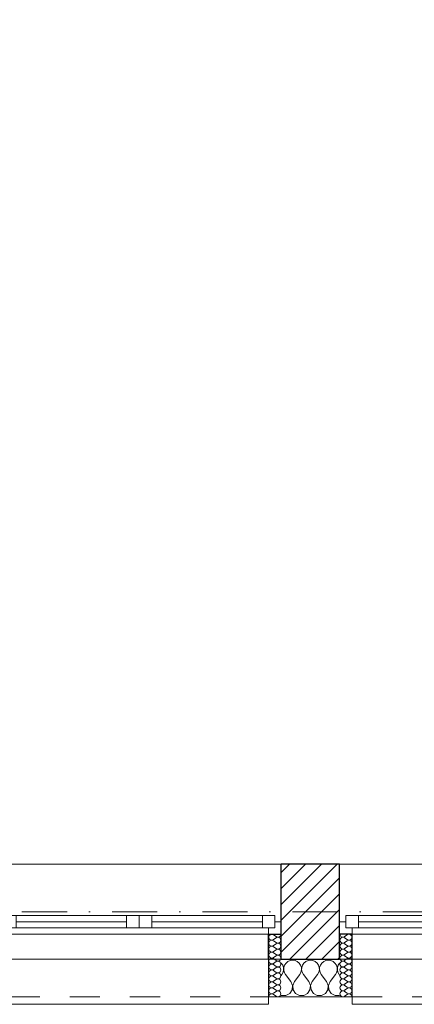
# Model space of a CAD drawing. Header units: millimetres. Extents: x 172139 to 266886, y 89525 to 138225.
# Tile 39 of 72: x 205267 to 206843, y 106825 to 110758. Entities that reach past the tile are written whole.
import ezdxf

# ---------------------------------------------------------------- set-up
doc = ezdxf.new("R2010")
doc.units = ezdxf.units.MM
doc.header["$MEASUREMENT"] = 0
doc.linetypes.add('Kropki i Kreski', pattern=[360, 180, -90, 0, -90])
doc.linetypes.add('Przerywana', pattern=[240, 120, -120])
for name, color, linetype in [('Konstrukcja - Siatki mod', 7, 'Continuous'), ('KR_INW', 7, 'Continuous'), ('NAPIS_SODON', 7, 'Continuous'), ('Okna ArchiCADa', 7, 'Continuous')]:
    doc.layers.add(name, color=color, linetype=linetype)
doc.layers.add('Konstrukcja - Siatki mod_Nr_pióra__48', color=7, linetype='Continuous', lineweight=15, true_color=0xa80f02)
doc.layers.add('KR_INW_Nr_pióra__102', color=7, linetype='Continuous', lineweight=5, true_color=0xcccccc)
for name, color, linetype, lineweight in [('KR_INW_Nr_pióra__101', 252, 'Continuous', 5), ('KR_INW_Nr_pióra__27', 7, 'Continuous', 25), ('KR_INW_Nr_pióra__47', 7, 'Continuous', 15), ('NAPIS_SODON_Nr_pióra__1', 7, 'Continuous', 13), ('Okna ArchiCADa_Nr_pióra__1', 7, 'Continuous', 13), ('Okna ArchiCADa_Nr_pióra__27', 7, 'Continuous', 25)]:
    doc.layers.add(name, color=color, linetype=linetype, lineweight=lineweight)

# ---------------------------------------------------------------- blocks, each defined once
blk = doc.blocks.new('Strop_1', base_point=(179225, 121523.3))
at = {"layer": 'NAPIS_SODON_Nr_pióra__1', "linetype": 'Continuous', "flags": 128}
blk.add_lwpolyline([(179225, 121523.3), (179225.9, 107003.8), (250898.3, 107008.3), (250897.4, 121527.8)], close=True, dxfattribs=at)
blk = doc.blocks.new('*X159')
at = {"layer": 'KR_INW_Nr_pióra__102', "linetype": 'Continuous'}
for p, q in [((206312.1, 106989.9), (206311.2, 106990.7)), ((206317.7, 106981.8), (206312.1, 106989.9)), ((206320.8, 106972.5), (206317.7, 106981.8)), ((206321.3, 106962.6), (206320.8, 106972.5)), ((206322.1, 106972.5), (206321.6, 106962.6)), ((206325.2, 106981.8), (206322.1, 106972.5)), ((206330.8, 106989.9), (206325.2, 106981.8)), ((206338.4, 106996.2), (206330.8, 106989.9)), ((206347.4, 107000.2), (206338.4, 106996.2)), ((206357.1, 107001.6), (206347.4, 107000.2)), ((206366.9, 107000.2), (206357.1, 107001.6)), ((206375.9, 106996.2), (206366.9, 107000.2)), ((206383.5, 106989.9), (206375.9, 106996.2)), ((206389.1, 106981.8), (206383.5, 106989.9)), ((206392.2, 106972.5), (206389.1, 106981.8)), ((206392.7, 106962.6), (206392.2, 106972.5)), ((206393.5, 106972.5), (206393, 106962.6)), ((206396.6, 106981.8), (206393.5, 106972.5)), ((206402.2, 106989.9), (206396.6, 106981.8)), ((206409.8, 106996.2), (206402.2, 106989.9)), ((206418.8, 107000.2), (206409.8, 106996.2)), ((206428.6, 107001.6), (206418.8, 107000.2)), ((206438.3, 107000.2), (206428.6, 107001.6)), ((206447.3, 106996.2), (206438.3, 107000.2)), ((206454.9, 106989.9), (206447.3, 106996.2)), ((206460.5, 106981.8), (206454.9, 106989.9)), ((206463.7, 106972.5), (206460.5, 106981.8)), ((206464.1, 106962.6), (206463.7, 106972.5)), ((206464.9, 106972.5), (206464.4, 106962.6)), ((206468.1, 106981.8), (206464.9, 106972.5)), ((206473.6, 106989.9), (206468.1, 106981.8)), ((206481.2, 106996.2), (206473.6, 106989.9)), ((206490.2, 107000.2), (206481.2, 106996.2)), ((206500, 107001.6), (206490.2, 107000.2)), ((206509.8, 107000.2), (206500, 107001.6)), ((206518.8, 106996.2), (206509.8, 107000.2)), ((206526.4, 106989.9), (206518.8, 106996.2)), ((206531.9, 106981.8), (206526.4, 106989.9)), ((206535.1, 106972.5), (206531.9, 106981.8)), ((206535.6, 106962.6), (206535.1, 106972.5)), ((206536.3, 106972.5), (206535.9, 106962.6)), ((206539.5, 106981.8), (206536.3, 106972.5)), ((206544.8, 106989.5), (206539.5, 106981.8)), ((206311.2, 106940.3), (206314.3, 106944.4)), ((206314.3, 106944.4), (206319.1, 106953.1)), ((206319.1, 106953.1), (206321.3, 106962.6)), ((206321.6, 106962.6), (206323.8, 106953.1)), ((206323.8, 106953.1), (206328.6, 106944.4)), ((206350, 106915.9), (206328.6, 106944.4)), ((206364.3, 106915.9), (206385.7, 106944.4)), ((206385.7, 106944.4), (206390.5, 106953.1)), ((206390.5, 106953.1), (206392.7, 106962.6)), ((206393, 106962.6), (206395.2, 106953.1)), ((206395.2, 106953.1), (206400, 106944.4)), ((206421.4, 106915.9), (206400, 106944.4)), ((206435.7, 106915.9), (206457.1, 106944.4)), ((206457.1, 106944.4), (206461.9, 106953.1)), ((206461.9, 106953.1), (206464.1, 106962.6)), ((206464.4, 106962.6), (206466.7, 106953.1)), ((206466.7, 106953.1), (206471.4, 106944.4)), ((206492.9, 106915.9), (206471.4, 106944.4)), ((206507.1, 106915.9), (206528.6, 106944.4)), ((206528.6, 106944.4), (206533.3, 106953.1)), ((206533.3, 106953.1), (206535.6, 106962.6)), ((206535.9, 106962.6), (206538.1, 106953.1)), ((206538.1, 106953.1), (206542.9, 106944.4)), ((206544.8, 106941.9), (206542.9, 106944.4)), ((206356.7, 106899.8), (206350, 106915.9)), ((206355.1, 106882.5), (206356.7, 106899.8)), ((206364.3, 106915.9), (206357.6, 106899.8)), ((206357.6, 106899.8), (206359.2, 106882.5)), ((206428.2, 106899.8), (206421.4, 106915.9)), ((206426.5, 106882.5), (206428.2, 106899.8)), ((206435.7, 106915.9), (206429, 106899.8)), ((206429, 106899.8), (206430.6, 106882.5)), ((206499.6, 106899.8), (206492.9, 106915.9)), ((206497.9, 106882.5), (206499.6, 106899.8)), ((206507.1, 106915.9), (206500.4, 106899.8)), ((206500.4, 106899.8), (206502.1, 106882.5)), ((206311.2, 106860.6), (206312.7, 106859.8)), ((206312.7, 106859.8), (206330.1, 106859.8)), ((206330.1, 106859.8), (206345.5, 106868)), ((206345.5, 106868), (206355.1, 106882.5)), ((206359.2, 106882.5), (206368.8, 106868)), ((206368.8, 106868), (206384.2, 106859.8)), ((206384.2, 106859.8), (206401.6, 106859.8)), ((206401.6, 106859.8), (206416.9, 106868)), ((206416.9, 106868), (206426.5, 106882.5)), ((206430.6, 106882.5), (206440.3, 106868)), ((206440.3, 106868), (206455.6, 106859.8)), ((206455.6, 106859.8), (206473, 106859.8)), ((206473, 106859.8), (206488.3, 106868)), ((206488.3, 106868), (206497.9, 106882.5)), ((206502.1, 106882.5), (206511.7, 106868)), ((206511.7, 106868), (206527, 106859.8)), ((206527, 106859.8), (206544.4, 106859.8)), ((206544.4, 106859.8), (206544.8, 106860))]:
    blk.add_line(p, q, dxfattribs=at)
blk = doc.blocks.new('*X194')
at = {"layer": 'KR_INW_Nr_pióra__102', "linetype": 'Continuous'}
for p, q in [((206291, 107095.6), (206281.5, 107102.8)), ((206291, 107090.9), (206281.5, 107083.7)), ((206291, 107071.8), (206281.5, 107079)), ((206291, 107067), (206281.5, 107059.9)), ((206291, 107048), (206281.5, 107055.1)), ((206291, 107043.2), (206281.5, 107036.1)), ((206291, 107024.2), (206281.5, 107031.3)), ((206291, 107019.4), (206281.5, 107012.3)), ((206291, 107000.4), (206281.5, 107007.5)), ((206291, 106995.6), (206281.5, 106988.5)), ((206291, 106976.6), (206281.5, 106983.7)), ((206291, 106971.8), (206281.5, 106964.7)), ((206291, 106952.8), (206281.5, 106959.9)), ((206291, 106948), (206281.5, 106940.9)), ((206291, 106929), (206281.5, 106936.1)), ((206291, 106924.2), (206281.5, 106917)), ((206291, 106905.1), (206281.5, 106912.3)), ((206291, 106900.4), (206281.5, 106893.2)), ((206291, 106881.3), (206281.5, 106888.5)), ((206291, 106876.6), (206281.5, 106869.4)), ((206291, 106857.5), (206281.5, 106864.7))]:
    blk.add_line(p, q, dxfattribs=at)
for centre, start, end in [((206274.3, 107093.2), 53.1301, 180), ((206274.3, 107093.2), 180, 306.8699), ((206298.1, 107105.1), 233.1301, 0), ((206298.1, 107081.3), 233.1301, 126.8699), ((206274.3, 107069.4), 53.1301, 180), ((206274.3, 107069.4), 180, 306.8699), ((206274.3, 107045.6), 53.1301, 180), ((206298.1, 107057.5), 233.1301, 126.8699), ((206274.3, 107045.6), 180, 306.8699), ((206274.3, 107021.8), 53.1301, 180), ((206274.3, 107021.8), 180, 306.8699), ((206298.1, 107033.7), 233.1301, 126.8699), ((206298.1, 107009.9), 233.1301, 126.8699), ((206274.3, 106998), 53.1301, 180), ((206274.3, 106998), 180, 306.8699), ((206274.3, 106974.2), 53.1301, 180), ((206274.3, 106974.2), 180, 306.8699), ((206298.1, 106986.1), 233.1301, 126.8699), ((206298.1, 106962.3), 233.1301, 126.8699), ((206274.3, 106950.4), 53.1301, 180), ((206274.3, 106950.4), 180, 306.8699), ((206274.3, 106926.6), 53.1301, 180), ((206298.1, 106938.5), 233.1301, 126.8699), ((206274.3, 106926.6), 180, 306.8699), ((206274.3, 106902.8), 53.1301, 180), ((206274.3, 106902.8), 180, 306.8699), ((206298.1, 106914.7), 233.1301, 126.8699), ((206298.1, 106890.9), 233.1301, 126.8699), ((206274.3, 106879), 53.1301, 180), ((206274.3, 106879), 180, 306.8699), ((206274.3, 106855.1), 53.1301, 180), ((206298.1, 106867), 233.1301, 126.8699)]:
    blk.add_arc(centre, 11.9, start, end, dxfattribs=at)
blk = doc.blocks.new('*X195')
at = {"layer": 'KR_INW_Nr_pióra__102', "linetype": 'Continuous'}
for p, q in [((206565, 107095.6), (206574.5, 107102.8)), ((206565, 107090.9), (206574.5, 107083.7)), ((206565, 107071.8), (206574.5, 107079)), ((206565, 107067), (206574.5, 107059.9)), ((206565, 107048), (206574.5, 107055.1)), ((206565, 107043.2), (206574.5, 107036.1)), ((206565, 107024.2), (206574.5, 107031.3)), ((206565, 107019.4), (206574.5, 107012.3)), ((206565, 107000.4), (206574.5, 107007.5)), ((206565, 106995.6), (206574.5, 106988.5)), ((206565, 106976.6), (206574.5, 106983.7)), ((206565, 106971.8), (206574.5, 106964.7)), ((206565, 106952.8), (206574.5, 106959.9)), ((206565, 106948), (206574.5, 106940.9)), ((206565, 106929), (206574.5, 106936.1)), ((206565, 106924.2), (206574.5, 106917)), ((206565, 106905.1), (206574.5, 106912.3)), ((206565, 106900.4), (206574.5, 106893.2)), ((206565, 106881.3), (206574.5, 106888.5)), ((206565, 106876.6), (206574.5, 106869.4)), ((206565, 106857.5), (206574.5, 106864.7))]:
    blk.add_line(p, q, dxfattribs=at)
for centre, start, end in [((206557.9, 107105.1), 180, 306.8699), ((206557.9, 107081.3), 53.1301, 306.8699), ((206581.7, 107093.2), 0, 126.8699), ((206581.7, 107093.2), 233.1301, 0), ((206557.9, 107057.5), 53.1301, 306.8699), ((206581.7, 107069.4), 0, 126.8699), ((206581.7, 107069.4), 233.1301, 0), ((206581.7, 107045.6), 0, 126.8699), ((206557.9, 107033.7), 53.1301, 306.8699), ((206557.9, 107009.9), 53.1301, 306.8699), ((206581.7, 107045.6), 233.1301, 0), ((206581.7, 107021.8), 0, 126.8699), ((206581.7, 107021.8), 233.1301, 0), ((206557.9, 106986.1), 53.1301, 306.8699), ((206557.9, 106962.3), 53.1301, 306.8699), ((206581.7, 106998), 0, 126.8699), ((206581.7, 106998), 233.1301, 0), ((206581.7, 106974.2), 0, 126.8699), ((206581.7, 106974.2), 233.1301, 0), ((206557.9, 106938.5), 53.1301, 306.8699), ((206581.7, 106950.4), 0, 126.8699), ((206581.7, 106950.4), 233.1301, 0), ((206581.7, 106926.6), 0, 126.8699), ((206557.9, 106914.7), 53.1301, 306.8699), ((206557.9, 106890.9), 53.1301, 306.8699), ((206581.7, 106926.6), 233.1301, 0), ((206581.7, 106902.8), 0, 126.8699), ((206581.7, 106902.8), 233.1301, 0), ((206557.9, 106867), 53.1301, 306.8699), ((206581.7, 106879), 0, 126.8699), ((206581.7, 106879), 233.1301, 0), ((206581.7, 106855.1), 0, 126.8699)]:
    blk.add_arc(centre, 11.9, start, end, dxfattribs=at)
blk = doc.blocks.new('Okno dwuskrzydłowe 19_5')
at = {"layer": 'Okna ArchiCADa_Nr_pióra__1', "linetype": 'Continuous'}
for p, q in [((-566.8, 230), (566.8, 230)), ((-566.8, 0), (-541.8, 0)), ((-541.8, 25), (-491.8, 25)), ((-541.8, -25), (-541.8, 25)), ((-541.8, 0), (-541.8, -25)), ((-491.8, 25), (-50, 25)), ((-491.8, 25), (-491.8, -25)), ((-491.8, 25), (-50, 25)), ((-491.8, 0), (-50, 0)), ((-50, -25), (-50, 25)), ((-50, 25), (0, 25)), ((0, 25), (0, -25)), ((0, 25), (50, 25)), ((0, -25), (0, 25)), ((50, 25), (491.8, 25)), ((50, 25), (50, -25)), ((50, 25), (491.8, 25)), ((50, 0), (491.8, 0)), ((491.8, -25), (491.8, 25)), ((491.8, 25), (541.8, 25)), ((541.8, 25), (541.8, -25)), ((541.8, -25), (541.8, 0)), ((541.8, 0), (566.8, 0)), ((-541.8, -25), (-516.8, -25)), ((-491.8, -25), (-541.8, -25)), ((-516.8, -25), (-516.8, -50)), ((-50, -25), (-491.8, -25)), ((0, -25), (-50, -25)), ((50, -25), (0, -25)), ((491.8, -25), (50, -25)), ((541.8, -25), (491.8, -25)), ((516.8, -50), (516.8, -25)), ((516.8, -25), (541.8, -25)), ((-516.8, -50), (-566.8, -50)), ((0, -50), (-516.8, -50)), ((516.8, -50), (0, -50)), ((566.8, -50), (516.8, -50)), ((-516.8, -300), (-516.8, -330)), ((516.8, -330), (516.8, -300)), ((-516.8, -330), (516.8, -330))]:
    blk.add_line(p, q, dxfattribs=at)
at = {"layer": 'Okna ArchiCADa_Nr_pióra__1', "linetype": 'Przerywana'}
blk.add_line((-516.8, -300), (516.8, -300), dxfattribs=at)
at = {"layer": 'Okna ArchiCADa_Nr_pióra__27', "linetype": 'Continuous'}
for p, q in [((-566.8, -50), (-566.8, 0)), ((566.8, -50), (566.8, 0)), ((-516.8, -50), (-566.8, -50)), ((516.8, -50), (566.8, -50))]:
    blk.add_line(p, q, dxfattribs=at)
blk = doc.blocks.new('Ściana_3', base_point=(179075.1, 106855.1))
at = {"layer": 'KR_INW_Nr_pióra__101', "linetype": 'Continuous'}
h = blk.add_hatch(dxfattribs=at)
h.set_pattern_fill('Cegła_licówka', color=256, style=0, pattern_type=2)
h.set_pattern_definition([(45, (0, 0), (-31.819804, 31.819804), [])])
h.paths.add_polyline_path([(206311.2, 107155.1), (206311.2, 107105.1), (206311.2, 107005.1), (206544.8, 107005.1), (206544.8, 107105.1), (206544.8, 107155.1), (206544.8, 107385.1), (206311.2, 107385.1)])
at = {"layer": 'KR_INW_Nr_pióra__27', "linetype": 'Continuous'}
for p, q in [((206311.2, 107155.1), (206311.2, 107385.1)), ((206544.8, 107155.1), (206544.8, 107385.1)), ((206311.2, 107105.1), (206311.2, 107155.1)), ((206544.8, 107105.1), (206544.8, 107155.1)), ((206261.2, 107005.1), (206261.2, 107105.1)), ((206261.2, 107105.1), (206311.2, 107105.1)), ((206311.2, 107005.1), (206311.2, 107105.1)), ((206544.8, 107005.1), (206544.8, 107105.1)), ((206594.8, 107105.1), (206544.8, 107105.1)), ((206594.8, 107005.1), (206594.8, 107105.1)), ((206311.2, 107005.1), (206544.8, 107005.1))]:
    blk.add_line(p, q, dxfattribs=at)
at = {"layer": 'KR_INW_Nr_pióra__27', "linetype": 'Continuous', "flags": 128}
blk.add_lwpolyline([(206544.8, 107385.1), (206311.2, 107385.1)], dxfattribs=at)
at = {"layer": 'KR_INW_Nr_pióra__47', "linetype": 'Continuous'}
for p, q in [((206311.2, 107105.1), (206261.2, 107105.1)), ((206261.2, 107105.1), (206261.2, 106855.1)), ((206544.8, 107105.1), (206594.8, 107105.1)), ((206594.8, 107105.1), (206594.8, 106855.1)), ((206261.2, 106855.1), (206261.2, 107005.1)), ((206594.8, 106855.1), (206594.8, 107005.1)), ((206311.2, 106855.1), (206261.2, 106855.1)), ((206544.8, 106855.1), (206594.8, 106855.1))]:
    blk.add_line(p, q, dxfattribs=at)
at = {"layer": 'KR_INW_Nr_pióra__47', "linetype": 'Continuous', "flags": 128}
blk.add_lwpolyline([(206311.2, 106855.1), (206544.8, 106855.1)], dxfattribs=at)
at = {"layer": 'KR_INW'}
for name in ['*X194', '*X195', '*X159']:
    blk.add_blockref(name, (0, 0), dxfattribs=at)
at = {"layer": 'Okna ArchiCADa', "color": 21, "linetype": 'Continuous', "lineweight": 13, "true_color": 0xff9955, "zscale": 1000}
for p in [(205744.5, 107155.1), (207111.5, 107155.1)]:
    blk.add_blockref('Okno dwuskrzydłowe 19_5', p, dxfattribs=at)
blk = doc.blocks.new('Standardowy znacznik siatki_10')
at = {"layer": 'Konstrukcja - Siatki mod_Nr_pióra__48', "linetype": 'Kropki i Kreski'}
blk.add_line((1000, 0), (72912, 0), dxfattribs=at)

msp = doc.modelspace()

# ---------------------------------------------------------------- block references
at = {"layer": 'Konstrukcja - Siatki mod', "color": 8, "linetype": 'Continuous', "lineweight": 13, "zscale": 1000}
msp.add_blockref('Standardowy znacznik siatki_10', (177989.3, 107195.1), dxfattribs=at)
at = {"layer": 'KR_INW'}
msp.add_blockref('Ściana_3', (179075.1, 106855.1), dxfattribs=at)
at = {"layer": 'NAPIS_SODON', "linetype": 'Continuous'}
msp.add_blockref('Strop_1', (179225, 121523.3), dxfattribs=at)

doc.saveas('drawing.dxf')
